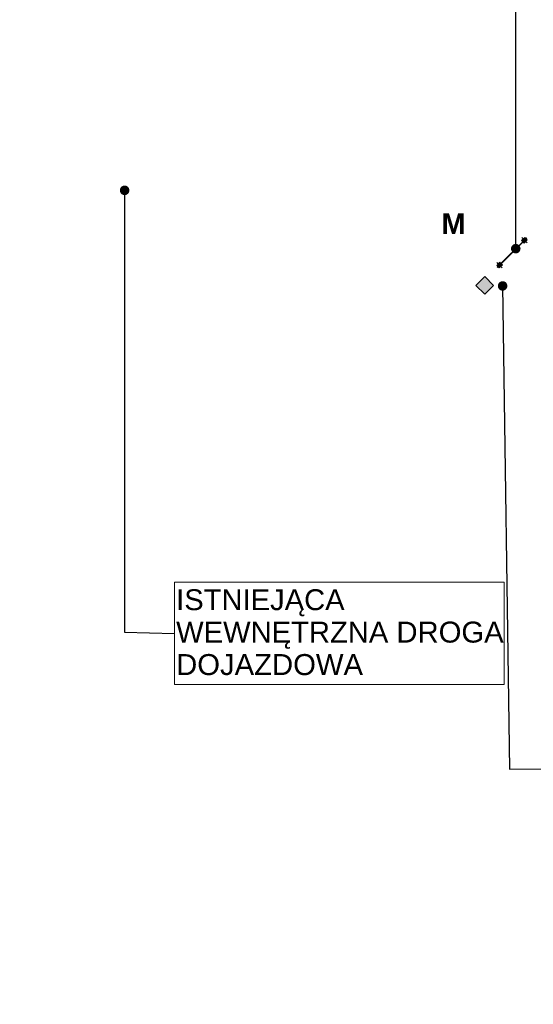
# Model space of a CAD drawing. Header units: millimetres. Extents: x 85983 to 6689246, y 628102 to 1220745.
# Tile 8 of 19: x 2696544 to 2721152, y 776263 to 823402. Entities that reach past the tile are written whole.
import ezdxf
from ezdxf.xclip import XClip

# ---------------------------------------------------------------- set-up
doc = ezdxf.new("R2010")
doc.units = ezdxf.units.MM
doc.header["$MEASUREMENT"] = 0
doc.header["$XCLIPFRAME"] = 0
for name, color, linetype, lineweight in [('0_Nr_pióra__1', 7, 'Continuous', 13), ('2D - Ogólne_Nr_pióra__100', 2, 'Continuous', 13), ('Konstrukcja - Słupy_Nr_pióra__1', 7, 'Continuous', 13), ('Opisy - Etykiety_Nr_pióra__1', 7, 'Continuous', 13), ('Opisy - Etykiety_Nr_pióra__20', 1, 'Continuous', 13), ('SKMBT_C28023102512110_2_0_Nr_pióra__1', 7, 'Continuous', 13)]:
    doc.layers.add(name, color=color, linetype=linetype, lineweight=lineweight)
doc.layers.add('2D - Ogólne_Nr_pióra__82', color=7, linetype='Continuous', lineweight=13, true_color=0xaaaaaa)
doc.layers.add('Konstrukcja - Ściany zew_Nr_pióra__107', color=7, linetype='Continuous', lineweight=5, true_color=0xaaaaaa)
doc.layers.add('2D - Rysunki i Obrazki', color=7, linetype='Continuous')
doc.styles.add('STYL_AUTOMATYCZNY_1', font='arial.ttf')
doc.styles.add('STYL_AUTOMATYCZNY_2', font='arial.ttf')
doc.dimstyles.new('STYL_AUTOMATYCZNY__3', dxfattribs={"dimtxt": 0.18, "dimasz": 912, "dimexe": 0.18, "dimexo": 0.0625, "dimgap": 0, "dimtad": 0, "dimtih": 1, "dimtoh": 1, "dimdec": 4, "dimzin": 0, "dimdsep": 46, "dimcen": 0.09, "dimadec": 0, "dimazin": 0, "dimtfac": 1, "dimtdec": 4, "dimtmove": 0, "dimatfit": 3, "dimldrblk": 'ARROWHEAD_11', "dimfxl": 1, "dimtolj": 1, "dimtzin": 0, "dimarcsym": 0})
picture_1 = doc.add_image_def('image1.tif', size_in_pixel=(12377, 8750))
pattern_1 = [(45, (2011324.76, 0), (-127.279217, 127.279217), [])]

# ---------------------------------------------------------------- blocks, each defined once
blk = doc.blocks.new('Rysunek_2_2', base_point=(2516442, 924424))
at = {"layer": 'SKMBT_C28023102512110_2_0_Nr_pióra__1', "color": 7, "lineweight": 13}
image = blk.add_image(picture_1, insert=(2097308, 628102), size_in_units=(838268, 592643), dxfattribs=at)
image.set_boundary_path([(-0.5, -0.5), (12376.5, 8749.5)])
blk = doc.blocks.new('ARROWHEAD_11')
at = {"color": 0, "linetype": 'Continuous', "lineweight": 0}
blk.add_line((0, 0), (-1, 0), dxfattribs=at)
at = {"color": 0, "linetype": 'Continuous', "lineweight": 0, "const_width": 0.25, "flags": 128}
blk.add_lwpolyline([(-0.125, 0, 1), (0.125, 0, 1)], format="xyb", close=True, dxfattribs=at)

msp = doc.modelspace()

# ---------------------------------------------------------------- hatches: boundary and pattern name
at = {"layer": '2D - Ogólne_Nr_pióra__100', "linetype": 'Continuous', "lineweight": 0, "true_color": 0xffff7f}
msp.add_hatch(color=51, dxfattribs=at).paths.add_polyline_path([(2718401.398, 810684.015), (2718825.662, 811108.279), (2719249.926, 810684.015), (2718825.662, 810259.751)])
at = {"layer": 'Konstrukcja - Słupy_Nr_pióra__1', "linetype": 'Continuous', "lineweight": 13}
for points in [[(2719591.729, 811721.594), (2719605.871, 811707.452), (2720666.531, 812768.112), (2720652.389, 812782.254)], [(2720747.848, 812969.637), (2720606.427, 812828.216), (2720712.493, 812722.15), (2720853.914, 812863.571)], [(2719545.767, 811767.556), (2719404.345, 811626.134), (2719510.411, 811520.068), (2719651.833, 811661.49)]]:
    msp.add_hatch(color=7, dxfattribs=at).paths.add_polyline_path(points)
at = {"layer": 'Konstrukcja - Ściany zew_Nr_pióra__107', "linetype": 'Continuous', "lineweight": 5, "true_color": 0xaaaaaa}
h = msp.add_hatch(dxfattribs=at)
h.set_pattern_fill('Bloczki_ceramiczne_0001', color=253, style=0, pattern_type=2)
h.set_pattern_definition(pattern_1)
h.paths.add_polyline_path([(2719595.264, 811718.058), (2719602.335, 811710.987), (2720662.995, 812771.647), (2720655.924, 812778.719)])
h = msp.add_hatch(dxfattribs=at)
h.set_pattern_fill('Bloczki_ceramiczne_0001', color=253, style=0, pattern_type=2)
h.set_pattern_definition(pattern_1)
h.paths.add_polyline_path([(2720592.285, 812828.216), (2720670.067, 812905.998), (2720666.531, 812909.533), (2720585.214, 812828.216)])
h = msp.add_hatch(dxfattribs=at)
h.set_pattern_fill('Bloczki_ceramiczne_0001', color=253, style=0, pattern_type=2)
h.set_pattern_definition(pattern_1)
h.paths.add_polyline_path([(2720641.782, 812771.647), (2720645.318, 812775.183), (2720592.285, 812828.216), (2720585.214, 812828.216)])
h = msp.add_hatch(dxfattribs=at)
h.set_pattern_fill('Bloczki_ceramiczne_0001', color=253, style=0, pattern_type=2)
h.set_pattern_definition(pattern_1)
h.paths.add_polyline_path([(2720712.493, 812700.937), (2720712.493, 812708.008), (2720659.46, 812761.041), (2720655.924, 812757.505)])
h = msp.add_hatch(dxfattribs=at)
h.set_pattern_fill('Bloczki_ceramiczne_0001', color=253, style=0, pattern_type=2)
h.set_pattern_definition(pattern_1)
h.paths.add_polyline_path([(2720790.275, 812785.79), (2720712.493, 812708.008), (2720712.493, 812700.937), (2720793.81, 812782.254)])
h = msp.add_hatch(dxfattribs=at)
h.set_pattern_fill('Bloczki_ceramiczne_0001', color=253, style=0, pattern_type=2)
h.set_pattern_definition(pattern_1)
h.paths.add_polyline_path([(2719545.767, 811788.769), (2719464.449, 811707.452), (2719467.985, 811703.916), (2719545.767, 811781.698)])
h = msp.add_hatch(dxfattribs=at)
h.set_pattern_fill('Bloczki_ceramiczne_0001', color=253, style=0, pattern_type=2)
h.set_pattern_definition(pattern_1)
h.paths.add_polyline_path([(2719545.767, 811788.769), (2719545.767, 811781.698), (2719598.8, 811728.665), (2719602.335, 811732.2)])
h = msp.add_hatch(dxfattribs=at)
h.set_pattern_fill('Bloczki_ceramiczne_0001', color=253, style=0, pattern_type=2)
h.set_pattern_definition(pattern_1)
h.paths.add_polyline_path([(2719591.729, 811580.173), (2719673.046, 811661.49), (2719665.975, 811661.49), (2719588.193, 811583.708)])
h = msp.add_hatch(dxfattribs=at)
h.set_pattern_fill('Bloczki_ceramiczne_0001', color=253, style=0, pattern_type=2)
h.set_pattern_definition(pattern_1)
h.paths.add_polyline_path([(2719616.477, 811718.058), (2719612.942, 811714.523), (2719665.975, 811661.49), (2719673.046, 811661.49)])

# ---------------------------------------------------------------- linework, layer by layer
at = {"layer": '0_Nr_pióra__1', "color": 7, "linetype": 'Continuous', "lineweight": 13}
for p, q in [((2720673.602, 812902.462), (2720602.891, 812973.173)), ((2720747.848, 812969.637), (2720606.427, 812828.216)), ((2720606.427, 812828.216), (2720712.493, 812722.15)), ((2720673.602, 812789.325), (2720617.034, 812732.757)), ((2720712.493, 812722.15), (2720853.914, 812863.571)), ((2720853.914, 812863.571), (2720747.848, 812969.637)), ((2720786.739, 812902.462), (2720843.308, 812959.031)), ((2720786.739, 812789.325), (2720857.45, 812718.614)), ((2719471.521, 811700.381), (2719400.81, 811771.091)), ((2719545.767, 811767.556), (2719404.345, 811626.134)), ((2719651.833, 811661.49), (2719545.767, 811767.556)), ((2719584.658, 811700.381), (2719641.226, 811756.949)), ((2719404.345, 811626.134), (2719510.411, 811520.068)), ((2719471.521, 811587.244), (2719414.952, 811530.675)), ((2719510.411, 811520.068), (2719651.833, 811661.49)), ((2719584.658, 811587.244), (2719655.368, 811516.533))]:
    msp.add_line(p, q, dxfattribs=at)
for points in [[(2720641.782, 812771.647), (2719602.335, 811732.2)], [(2720645.318, 812768.112), (2719605.871, 811728.665)], [(2719612.942, 811721.594), (2720652.389, 812761.041)], [(2719616.477, 811718.058), (2720655.924, 812757.505)], [(2720666.531, 812909.533), (2720585.214, 812828.216)], [(2720585.214, 812828.216), (2720641.782, 812771.647)], [(2720592.285, 812828.216), (2720670.067, 812905.998)], [(2720645.318, 812775.183), (2720592.285, 812828.216)], [(2720652.389, 812782.254), (2720645.318, 812775.183)], [(2720655.924, 812778.719), (2720648.853, 812771.647)], [(2720655.924, 812764.576), (2720662.995, 812771.647)], [(2720655.924, 812757.505), (2720712.493, 812700.937)], [(2720659.46, 812761.041), (2720666.531, 812768.112)], [(2720712.493, 812708.008), (2720659.46, 812761.041)], [(2720670.067, 812905.998), (2720666.531, 812909.533)], [(2720790.275, 812785.79), (2720712.493, 812708.008)], [(2720712.493, 812700.937), (2720793.81, 812782.254)], [(2720793.81, 812782.254), (2720790.275, 812785.79)], [(2719545.767, 811788.769), (2719464.449, 811707.452)], [(2719467.985, 811703.916), (2719545.767, 811781.698)], [(2719602.335, 811732.2), (2719545.767, 811788.769)], [(2719545.767, 811781.698), (2719598.8, 811728.665)], [(2719464.449, 811707.452), (2719467.985, 811703.916)], [(2719665.975, 811661.49), (2719588.193, 811583.708)], [(2719588.193, 811583.708), (2719591.729, 811580.173)], [(2719598.8, 811728.665), (2719591.729, 811721.594)], [(2719591.729, 811580.173), (2719673.046, 811661.49)], [(2719602.335, 811725.129), (2719595.264, 811718.058)], [(2719602.335, 811710.987), (2719609.406, 811718.058)], [(2719605.871, 811707.452), (2719612.942, 811714.523)], [(2719612.942, 811714.523), (2719665.975, 811661.49)], [(2719673.046, 811661.49), (2719616.477, 811718.058)]]:
    msp.add_lwpolyline(points, dxfattribs=at)
for p in [(2720730.171, 812845.894), (2719528.089, 811643.812)]:
    msp.add_point(p, dxfattribs=at)
at = {"layer": '2D - Ogólne_Nr_pióra__82', "color": 253, "linetype": 'Continuous', "lineweight": 13, "true_color": 0xaaaaaa, "flags": 128}
msp.add_lwpolyline([(2718401.398, 810684.015), (2718825.662, 811108.279), (2719249.926, 810684.015), (2718825.662, 810259.751)], close=True, dxfattribs=at)

# ---------------------------------------------------------------- block references
at = {"layer": '2D - Rysunki i Obrazki', "color": 151, "linetype": 'Continuous', "lineweight": 13, "true_color": 0x80c2ff}
ref = msp.add_blockref('Rysunek_2_2', (2516442.217, 924423.537), dxfattribs=at)
XClip(ref).set_block_clipping_path([(2097308.1732002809, 628101.9790052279), (2935576.2603690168, 1220745.0959693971)])

# ---------------------------------------------------------------- texts
at = {"layer": 'Opisy - Etykiety_Nr_pióra__20', "color": 1, "linetype": 'Continuous', "lineweight": 13, "insert": (2716748.512, 813635.515), "char_height": 1000, "attachment_point": 4, "style": 'STYL_AUTOMATYCZNY_2'}
msp.add_mtext('\\A1;{\\pql;\\fArial|b1|i0|c238|p0;\\W1.000000;M}', dxfattribs=at)

# ---------------------------------------------------------------- leaders
at = {"layer": 'Opisy - Etykiety_Nr_pióra__1', "color": 7, "linetype": 'Continuous', "lineweight": 13, "annotation_type": 0, "has_hookline": 1, "hookline_direction": 1, "text_width": 17188}
msp.add_leader([(2720310.33, 812440.195), (2720310.33, 825678.362), (2717923.811, 825629.028)], dimstyle='STYL_AUTOMATYCZNY__3', dxfattribs=at)

# ---------------------------------------------------------------- next in the draw order: wipeouts: each hides what was drawn before it
at = {"color": 7, "linetype": 'Continuous', "lineweight": 13, "ltscale": 14120301.78165431}
msp.add_wipeout([(2703959.579, 791580.826), (2719757.369, 791580.826), (2719757.369, 796465.915), (2703959.579, 796465.915)], dxfattribs=at).dxf.layer = 'Opisy - Etykiety_Nr_pióra__1'

# ---------------------------------------------------------------- next in the draw order: linework, layer by layer
at = {"layer": 'Opisy - Etykiety_Nr_pióra__1', "color": 7, "linetype": 'Continuous', "lineweight": 13, "flags": 128}
msp.add_lwpolyline([(2703959.579, 791580.826), (2719757.369, 791580.826), (2719757.369, 796465.915), (2703959.579, 796465.915), (2703959.579, 791580.826)], close=True, dxfattribs=at)

# ---------------------------------------------------------------- next in the draw order: texts
at = {"layer": 'Opisy - Etykiety_Nr_pióra__1', "color": 7, "linetype": 'Continuous', "lineweight": 13, "insert": (2704039.579, 794072.705), "char_height": 1000, "attachment_point": 4, "line_spacing_factor": 0.929187, "style": 'STYL_AUTOMATYCZNY_1'}
msp.add_mtext('\\A1;{\\pql;\\fArial|b0|i0|c238|p0;\\W1.000000;ISTNIEJĄCA \\P\\pql;\\fArial|b0|i0|c238|p0;\\W1.000000;WEWNĘTRZNA \\fArial|b0|i0|c238|p0;\\H1.003436x;\\W1.000000;DROGA \\P\\pql;\\fArial|b0|i0|c238|p0;\\W1.000000;DOJAZDOWA}', dxfattribs=at)

# ---------------------------------------------------------------- next in the draw order: leaders
at = {"layer": 'Opisy - Etykiety_Nr_pióra__1', "color": 7, "linetype": 'Continuous', "lineweight": 13, "annotation_type": 0, "has_hookline": 1, "hookline_direction": 0}
for points, text_width in [([(2701573.06, 815232.535), (2701573.06, 794072.705), (2703959.579, 794023.37)], 15668.596), ([(2719680.516, 810655.716), (2720010.794, 787523.799), (2722397.313, 787531.723)], 16635)]:
    msp.add_leader(points, dimstyle='STYL_AUTOMATYCZNY__3', dxfattribs=dict(at, text_width=text_width))

doc.saveas('drawing.dxf')
